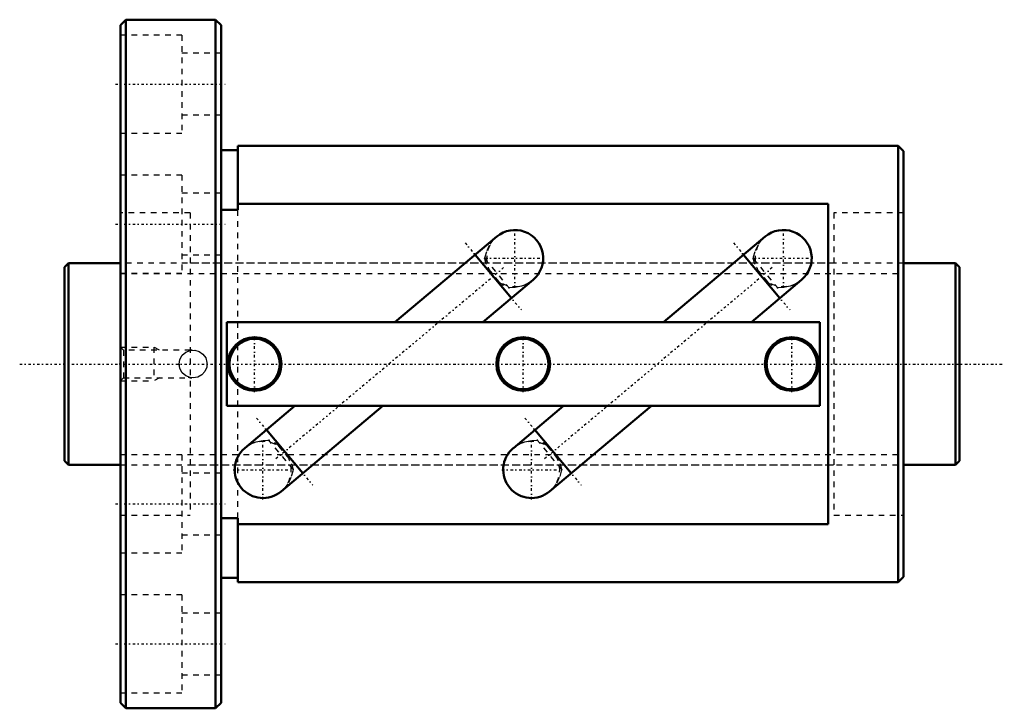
# Model space of a CAD drawing. Header units: millimetres. Extents: x -8 to 168, y -62 to 62.
import ezdxf

# ---------------------------------------------------------------- set-up
doc = ezdxf.new("R2010")
doc.units = ezdxf.units.MM
doc.linetypes.add('Center', pattern=[1.5, 0.45, -0.5, 0.05, -0.5])
doc.linetypes.add('Dashed', pattern=[2, 1, -1])
for name, color, linetype, lineweight in [('2d ConnectionPoints', 7, 'Continuous', 50), ('AM_0', 7, 'Continuous', 50), ('AM_5', 3, 'Continuous', 25), ('AM_7', 7, 'Center', 25), ('AM_9', 6, 'Dashed', 25)]:
    doc.layers.add(name, color=color, linetype=linetype, lineweight=lineweight)

# ---------------------------------------------------------------- blocks, each defined once
blk = doc.blocks.new('1_BIF3612V_7RR_Nut_0_in_BIF3612V_7RRG0_160LC0_000_0')
at = {"layer": 'AM_0'}
for p, q in [((11, 61.5), (10, 60.5)), ((10, 60.5), (10, -60.5)), ((27, 61.5), (11, 61.5)), ((11, 61.5), (11, -61.5)), ((28, 60.5), (27, 61.5)), ((27, 61.5), (27, -61.5)), ((28, 60.5), (28, -60.5)), ((31, 39), (31, 27.51)), ((149, 39), (31, 39)), ((150, 38), (149, 39)), ((149, 39), (149, -39)), ((31, 38.2), (28, 38.2)), ((150, 38), (150, -38)), ((136.5, 28.61), (31, 28.61)), ((136.5, -28.61), (136.5, 28.61)), ((31, 27.51), (28, 27.51)), ((77.27, 22.76), (59.08, 7.5)), ((125.27, 22.76), (107.08, 7.5)), ((79.9, 11.78), (73.4, 19.52)), ((127.9, 11.78), (121.4, 19.52)), ((74.79, 7.5), (83.76, 15.03)), ((122.79, 7.5), (131.76, 15.03)), ((135, 7.5), (29, 7.5)), ((29, 7.5), (29, -7.5)), ((135, -7.5), (135, 7.5)), ((29, -7.5), (135, -7.5)), ((41.21, -7.5), (32.24, -15.03)), ((38.73, -22.76), (56.92, -7.5)), ((89.21, -7.5), (80.24, -15.03)), ((86.73, -22.76), (104.92, -7.5)), ((36.1, -11.78), (42.6, -19.52)), ((84.1, -11.78), (90.6, -19.52)), ((28, -27.51), (31, -27.51)), ((31, -27.51), (31, -39)), ((31, -28.61), (136.5, -28.61)), ((28, -38.2), (31, -38.2)), ((149, -39), (150, -38)), ((31, -39), (149, -39)), ((10, -60.5), (11, -61.5)), ((11, -61.5), (27, -61.5)), ((27, -61.5), (28, -60.5))]:
    blk.add_line(p, q, dxfattribs=at)
for centre, radius in [((34, 0), 4.8), ((34, 0), 4.5), ((82, 0), 4.8), ((82, 0), 4.5), ((130, 0), 4.8), ((130, 0), 4.5)]:
    blk.add_circle(centre, radius, dxfattribs=at)
for centre, start, end in [((80.52, 18.89), 310, 130), ((128.52, 18.89), 310, 130), ((35.48, -18.89), 130, 310), ((83.48, -18.89), 130, 310)]:
    blk.add_arc(centre, 5.05, start, end, dxfattribs=at)
at = {"layer": 'AM_5', "linetype": 'Dashed'}
for p, q in [((10, 3), (16, 3)), ((17, 2.46), (16, 3)), ((16, 3), (16, -3)), ((10, -3), (16, -3)), ((17, -2.46), (16, -3))]:
    blk.add_line(p, q, dxfattribs=at)
at = {"layer": 'AM_7'}
for p, q in [((9.1, 50), (28.9, 50)), ((9.1, 25), (28.9, 25)), ((80.52, 13.59), (80.52, 24.2)), ((128.52, 13.59), (128.52, 24.2)), ((71.62, 21.64), (81.68, 9.65)), ((119.62, 21.64), (129.68, 9.65)), ((75.22, 18.89), (85.82, 18.89)), ((123.22, 18.89), (133.82, 18.89)), ((78.51, 17.21), (37.49, -17.21)), ((126.51, 17.21), (85.49, -17.21)), ((34, -5.04), (34, 5.04)), ((82, -5.04), (82, 5.04)), ((130, -5.04), (130, 5.04)), ((34.32, -9.65), (44.38, -21.64)), ((82.32, -9.65), (92.38, -21.64)), ((35.48, -24.2), (35.48, -13.59)), ((83.48, -24.2), (83.48, -13.59)), ((30.18, -18.89), (40.78, -18.89)), ((78.18, -18.89), (88.78, -18.89)), ((9.1, -25), (28.9, -25)), ((9.1, -50), (28.9, -50))]:
    blk.add_line(p, q, dxfattribs=at)
at = {"layer": 'AM_9'}
for p, q in [((21, 58.75), (10, 58.75)), ((21, 58.75), (21, 41.25)), ((28, 55.5), (21, 55.5)), ((21, 44.5), (28, 44.5)), ((10, 41.25), (21, 41.25)), ((21, 33.75), (10, 33.75)), ((21, 33.75), (21, 16.25)), ((28, 30.5), (21, 30.5)), ((22.45, 27), (10, 27)), ((22.45, 27), (22.45, -27)), ((31, -27.51), (31, 27.51)), ((150, 27), (137.55, 27)), ((137.55, 27), (137.55, -27)), ((21, 19.5), (28, 19.5)), ((137.55, 18), (22.45, 18)), ((75.11, 18.8), (79.49, 13.59)), ((123.11, 18.8), (127.49, 13.59)), ((10, 16.25), (21, 16.25)), ((75.9, 16.86), (75.74, 16.73)), ((75.84, 16.81), (77.65, 14.65)), ((77.71, 14.7), (75.9, 16.86)), ((123.9, 16.86), (123.74, 16.73)), ((123.84, 16.81), (125.65, 14.65)), ((125.71, 14.7), (123.9, 16.86)), ((77.71, 14.7), (77.55, 14.57)), ((83.84, 15.1), (83.65, 14.93)), ((125.71, 14.7), (125.55, 14.57)), ((131.84, 15.1), (131.65, 14.93)), ((10.54, 2.46), (10, 3)), ((22.5, 2.46), (10.54, 2.46)), ((10.54, 2.46), (10.54, -2.46)), ((22.5, 2.46), (22.5, 2.45)), ((22.5, 2.45), (22.5, 2.45)), ((10, -3), (10.54, -2.46)), ((10.54, -2.46), (22.5, -2.46)), ((40.89, -18.8), (36.51, -13.59)), ((88.89, -18.8), (84.51, -13.59)), ((32.16, -15.1), (32.35, -14.93)), ((38.29, -14.7), (38.45, -14.57)), ((38.29, -14.7), (40.1, -16.86)), ((40.16, -16.81), (38.35, -14.65)), ((80.16, -15.1), (80.35, -14.93)), ((86.29, -14.7), (86.45, -14.57)), ((86.29, -14.7), (88.1, -16.86)), ((88.16, -16.81), (86.35, -14.65)), ((21, -16.25), (10, -16.25)), ((21, -16.25), (21, -33.75)), ((40.1, -16.86), (40.26, -16.73)), ((88.1, -16.86), (88.26, -16.73)), ((22.45, -18), (137.55, -18)), ((28, -19.5), (21, -19.5)), ((10, -27), (22.45, -27)), ((137.55, -27), (150, -27)), ((21, -30.5), (28, -30.5)), ((10, -33.75), (21, -33.75)), ((21, -41.25), (10, -41.25)), ((21, -41.25), (21, -58.75)), ((28, -44.5), (21, -44.5)), ((21, -55.5), (28, -55.5)), ((10, -58.75), (21, -58.75))]:
    blk.add_line(p, q, dxfattribs=at)
for points in [[(77.16, 22.67), (77.28, 22.76), (77.75, 23.11)], [(125.16, 22.67), (125.28, 22.76), (125.75, 23.11)], [(75.11, 18.8), (75.19, 19.12), (75.54, 20.3), (76.08, 21.42), (76.62, 22.13), (77.16, 22.67)], [(123.11, 18.8), (123.19, 19.12), (123.54, 20.3), (124.08, 21.42), (124.62, 22.13), (125.16, 22.67)], [(83.65, 14.93), (83.3, 14.67), (82.54, 14.23), (81.71, 13.91), (80.82, 13.71), (80.45, 13.66), (79.62, 13.6), (79.49, 13.59)], [(131.65, 14.93), (131.3, 14.67), (130.54, 14.23), (129.71, 13.91), (128.82, 13.71), (128.45, 13.66), (127.62, 13.6), (127.49, 13.59)], [(22.45, -2.44), (21.67, -2.12), (21.05, -1.56), (20.64, -0.83), (20.5, 0), (20.64, 0.83), (21.04, 1.56), (21.67, 2.12), (22.45, 2.44)], [(22.45, 2.44), (23.28, 2.48), (24.08, 2.25), (24.76, 1.77), (25.25, 1.09), (25.48, 0.28), (25.44, -0.55), (25.12, -1.32), (24.57, -1.95), (23.83, -2.36), (23.01, -2.5), (22.45, -2.44)], [(32.35, -14.93), (32.7, -14.67), (33.46, -14.23), (34.29, -13.91), (35.18, -13.71), (35.55, -13.66), (36.38, -13.6), (36.51, -13.59)], [(80.35, -14.93), (80.7, -14.67), (81.46, -14.23), (82.29, -13.91), (83.18, -13.71), (83.55, -13.66), (84.38, -13.6), (84.51, -13.59)], [(40.89, -18.8), (40.81, -19.12), (40.46, -20.3), (39.92, -21.42), (39.38, -22.13), (38.84, -22.67)], [(88.89, -18.8), (88.81, -19.12), (88.46, -20.3), (87.92, -21.42), (87.38, -22.13), (86.84, -22.67)], [(38.84, -22.67), (38.72, -22.76), (38.25, -23.11)], [(86.84, -22.67), (86.72, -22.76), (86.25, -23.11)]]:
    blk.add_lwpolyline(points, dxfattribs=at)
for centre, radius, start, end in [((80.52, 18.89), 5.05, 130, 203.821), ((128.52, 18.89), 5.05, 130, 203.821), ((80.52, 18.89), 5.05, 220, 310), ((128.52, 18.89), 5.05, 220, 310), ((23, 0), 2.5, 94.1065, 107.7659), ((23, 0), 2.5, 180, 184.2012), ((23, 0), 2.5, 249.1636, 264.774), ((35.48, -18.89), 5.05, 40, 130), ((83.48, -18.89), 5.05, 40, 130), ((35.48, -18.89), 5.05, 310, 23.821), ((83.48, -18.89), 5.05, 310, 23.821)]:
    blk.add_arc(centre, radius, start, end, dxfattribs=at)
for centre, major_axis, start_param, end_param in [((79.14, 17.74), (3.25, -3.87), 3.973057, 4.430013), ((127.14, 17.74), (3.25, -3.87), 3.973057, 4.430013), ((79.14, 17.74), (3.25, -3.87), 4.994765, 5.451721), ((127.14, 17.74), (3.25, -3.87), 4.994765, 5.451721), ((36.86, -17.74), (-3.25, 3.87), 4.994765, 5.451721), ((84.86, -17.74), (-3.25, 3.87), 4.994765, 5.451721), ((36.86, -17.74), (-3.25, 3.87), 3.973057, 4.430013), ((84.86, -17.74), (-3.25, 3.87), 3.973057, 4.430013)]:
    blk.add_ellipse(centre, major_axis=major_axis, ratio=0.642788, start_param=start_param, end_param=end_param, dxfattribs=at)
blk = doc.blocks.new('2_BIF3612V_7RR000_Shaft_0_in_BIF3612V_7RRG0_160LC0_000_0')
at = {"layer": 'AM_0'}
for p, q in [((0.7, 18), (0, 17.3)), ((10, 18), (0.7, 18)), ((0.7, 18), (0.7, -18)), ((159.3, 18), (150, 18)), ((160, 17.3), (159.3, 18)), ((159.3, 18), (159.3, -18)), ((0, 17.3), (0, -17.3)), ((160, 17.3), (160, -17.3)), ((0, -17.3), (0.7, -18)), ((159.3, -18), (160, -17.3)), ((0.7, -18), (10, -18)), ((150, -18), (159.3, -18))]:
    blk.add_line(p, q, dxfattribs=at)
at = {"layer": 'AM_5', "linetype": 'Dashed'}
for p, q in [((10, 16.1595), (150, 16.1595)), ((10, -16.1595), (150, -16.1595))]:
    blk.add_line(p, q, dxfattribs=at)
at = {"layer": 'AM_7'}
blk.add_line((-8, 0), (168, 0), dxfattribs=at)
at = {"layer": 'AM_9'}
for p, q in [((150, 18), (10, 18)), ((10, -18), (150, -18))]:
    blk.add_line(p, q, dxfattribs=at)

msp = doc.modelspace()

# ---------------------------------------------------------------- linework, layer by layer
at = {"layer": '2d ConnectionPoints'}
for p in [(0, 0), (10, 0)]:
    msp.add_point(p, dxfattribs=at)

# ---------------------------------------------------------------- block references
for name in ['1_BIF3612V_7RR_Nut_0_in_BIF3612V_7RRG0_160LC0_000_0', '2_BIF3612V_7RR000_Shaft_0_in_BIF3612V_7RRG0_160LC0_000_0']:
    msp.add_blockref(name, (0, 0))

doc.saveas('drawing.dxf')
